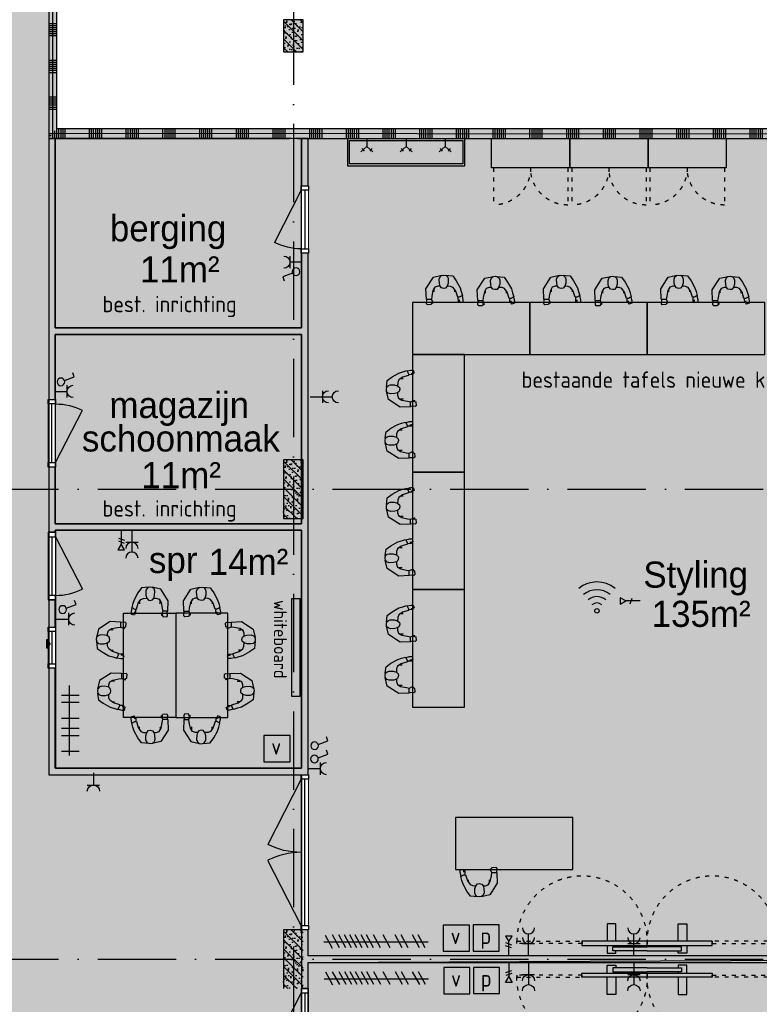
# Model space of a CAD drawing. Header units: millimetres. Extents: x 20872 to 297961, y -293704 to 213007.
# Tile 113 of 256: x 149364 to 160700, y -108090 to -93005. Entities that reach past the tile are written whole.
import ezdxf
from ezdxf.xclip import XClip

# ---------------------------------------------------------------- set-up
doc = ezdxf.new("R2010")
doc.units = ezdxf.units.MM
doc.header["$LTSCALE"] = 100
doc.header["$XCLIPFRAME"] = 2
doc.linetypes.add('ACAD_ISO03W100', pattern=[30, 12, -18])
doc.linetypes.add('ACAD_ISO10W100', pattern=[18, 12, -3, 0, -3])
doc.layers.get('Defpoints').update_dxf_attribs({"color": 181})
for name, color, linetype in [('A--L$7--_stramien', 1, 'Continuous'), ('A--L20--_bovenbouw', 3, 'Continuous'), ('A--L30--_afbouw', 7, 'Continuous'), ('A--L61--_centrale elektrische insta', 7, 'Continuous'), ('A--L82--leerlingensets-02', 9, 'Continuous'), ('A--T$7--_stramien', 7, 'Continuous'), ('plattegrondkleuren', 7, 'Continuous'), ('teksten', 7, 'Continuous'), ('XREFS', 9, 'Continuous')]:
    doc.layers.add(name, color=color, linetype=linetype)
doc.styles.add('JINX standaard', font='isocp.shx')
doc.styles.add('MAAR_stempel', font='LTe50146.ttf')

# ---------------------------------------------------------------- blocks, each defined once
blk = doc.blocks.new('stramienlijnen_1')
at = {"layer": 'A--L$7--_stramien', "color": 1, "linetype": 'ACAD_ISO10W100', "lineweight": -3}
for p, q in [((153559.5, 96800), (153559.5, 21000)), ((130759.5, 49800), (164959.5, 49800)), ((130759.5, 42600), (164959.5, 42600))]:
    blk.add_line(p, q, dxfattribs=at)
blk = doc.blocks.new('begane grond bestaand leeg')
at = {"layer": 'A--L20--_bovenbouw', "linetype": 'Continuous', "lineweight": -3}
for points in [[(149934, 55325), (149934, 61250), (149809, 61375), (149809, 55175)], [(153409, 56990), (153409, 56500), (153709, 56500), (153709, 56990)], [(153558, 55215), (153621, 55175), (164735, 55175), (164735, 55325), (153621, 55325), (153496, 55325), (149934, 55325), (149809, 55175), (153496, 55175), (153496, 55175)], [(153409, 50250), (153409, 49350), (153709, 49350), (153709, 50250)], [(153409, 43050), (153409, 42150), (153709, 42150), (153709, 43050)]]:
    blk.add_hatch(color=60, dxfattribs=at).paths.add_polyline_path(points, flags=0)
h = blk.add_hatch(dxfattribs=at)
h.set_pattern_fill('SWAND', color=1, scale=5, angle=90, style=0)
h.set_pattern_definition([(180, (149934.4, 55250), (-3e-14, -562.5), []), (180, (149934.4, 55281.26), (-3e-14, -562.5), []), (180, (149934.4, 55312.5), (-3e-14, -562.5), []), (180, (149934.4, 55343.76), (-3e-14, -562.5), []), (180, (149934.4, 55375), (-3e-14, -562.5), []), (180, (149934.4, 55406.26), (-3e-14, -562.5), []), (180, (149934.4, 55437.5), (-3e-14, -562.5), [])])
h.paths.add_polyline_path([(149934, 55325), (149934, 61250), (149809, 61375), (149809, 55175)], flags=0)
h = blk.add_hatch(dxfattribs=at)
h.set_pattern_fill('PREFB', color=1, scale=5, angle=-90, style=0)
h.set_pattern_definition([(315, (153409.49, 56989.9), (67.882, 67.882), []), (287, (153409.49, 56989.9), (79.828, -25.7875), [0, -81.6, -46.2, 0, -67.2]), (318, (153409.49, 56989.9), (81.172, 18.4156), [0, -80.8, 0, -82.4, 0, -66.4]), (341, (153409.49, 56989.9), (67.263, 47.9116), [0, -80, 0, -480, -65.8])])
h.paths.add_polyline_path([(153409, 56990), (153409, 56500), (153709, 56500), (153709, 56990)], flags=0)
h = blk.add_hatch(dxfattribs=at)
h.set_pattern_fill('SWAND', color=1, scale=5, style=0)
h.set_pattern_definition([(90, (149871.9, 55175), (-562.5, 3e-14), []), (90, (149903.13, 55175), (-562.5, 3e-14), []), (90, (149934.4, 55175), (-562.5, 3e-14), []), (90, (149965.63, 55175), (-562.5, 3e-14), []), (90, (149996.9, 55175), (-562.5, 3e-14), []), (90, (150028.13, 55175), (-562.5, 3e-14), []), (90, (150059.4, 55175), (-562.5, 3e-14), [])])
h.paths.add_polyline_path([(153558, 55215), (153621, 55175), (164735, 55175), (164735, 55325), (149934, 55325), (149809, 55175), (153496, 55175)], flags=0)
h = blk.add_hatch(dxfattribs=at)
h.set_pattern_fill('PREFB', color=1, scale=5, angle=-90, style=0)
h.set_pattern_definition([(315, (153409.48, 50249.99), (67.882, 67.882), []), (287, (153409.484, 50249.99), (79.8276, -25.7875), [0, -81.6, -46.2, 0, -67.2]), (318, (153409.484, 50249.99), (81.172, 18.4156), [0, -80.8, 0, -82.4, 0, -66.4]), (341, (153409.484, 50249.99), (67.263, 47.9116), [0, -80, 0, -480, -65.8])])
h.paths.add_polyline_path([(153409, 50250), (153409, 49350), (153709, 49350), (153709, 50250)], flags=0)
h = blk.add_hatch(dxfattribs=at)
h.set_pattern_fill('PREFB', color=1, scale=5, angle=-90, style=0)
h.set_pattern_definition([(315, (153409.48, 43049.99), (67.882, 67.882), []), (287, (153409.484, 43049.99), (79.8276, -25.7875), [0, -81.6, -46.2, 0, -67.2]), (318, (153409.484, 43049.99), (81.172, 18.4156), [0, -80.8, 0, -82.4, 0, -66.4]), (341, (153409.484, 43049.99), (67.263, 47.9116), [0, -80, 0, -480, -65.8])])
h.paths.add_polyline_path([(153409, 43050), (153409, 42150), (153709, 42150), (153709, 43050)], flags=0)
at = {"layer": 'A--L20--_bovenbouw', "color": 2, "linetype": 'Continuous', "lineweight": -3}
for p, q in [((149809, 61375), (149809, 55175)), ((149934, 55325), (149934, 61250)), ((164735, 55325), (149934, 55325)), ((149809, 55175), (153496, 55175)), ((153621, 55175), (164735, 55175))]:
    blk.add_line(p, q, dxfattribs=at)
at = {"layer": 'A--L20--_bovenbouw', "color": 3, "linetype": 'Continuous', "lineweight": -3}
for p, q in [((153409, 56990), (153409, 56500)), ((153709, 56990), (153409, 56990)), ((153709, 56500), (153709, 56990)), ((153409, 56500), (153709, 56500)), ((153409, 50250), (153409, 49350)), ((153709, 50250), (153409, 50250)), ((153709, 49350), (153709, 50250)), ((153409, 49350), (153709, 49350)), ((153409, 43050), (153409, 42150)), ((153709, 43050), (153409, 43050))]:
    blk.add_line(p, q, dxfattribs=at)
at = {"layer": 'A--T$7--_stramien'}
blk.add_blockref('stramienlijnen_1', (0, 0), dxfattribs=at)
blk = doc.blocks.new('sit')
at = {"linetype": 'Continuous'}
for p, q in [((-146.514, -13.7755), (-81.397, 6.2615)), ((-81.397, 6.2615), (-13.775, 26.2965)), ((-13.775, 26.2965), (13.775, -26.2965)), ((-6.26, 21.2885), (53.846, 36.3155)), ((53.846, 36.3155), (96.424, 36.3155)), ((96.424, 36.3155), (111.451, -13.7755)), ((-354.389, -204.1185), (-346.877, -139.0015)), ((-346.877, -139.0015), (-264.225, -78.8925)), ((-264.225, -78.8925), (-146.514, -13.7755)), ((-151.522, -131.4875), (-169.053, -174.0635)), ((-88.912, -86.4065), (-151.522, -131.4875)), ((-111.451, -106.4425), (-74.2714, -106.4425)), ((16.279, -53.8475), (-88.912, -86.4065)), ((13.775, -26.2965), (16.279, -53.8475)), ((86.408, -41.3245), (16.279, -43.8295)), ((111.451, -13.7755), (58.857, -26.2965)), ((58.857, -26.2965), (86.408, -28.8015)), ((86.408, -28.8015), (86.408, -41.3245)), ((-361.904, -291.7765), (-354.389, -249.2005)), ((-356.893, -326.8395), (-361.904, -291.7765)), ((-359.397, -254.2095), (-354.389, -204.1185)), ((-326.842, -467.0925), (-359.397, -321.8315)), ((-331.85, -354.3895), (-356.893, -326.8395)), ((-354.389, -249.2005), (-326.842, -224.1545)), ((-326.842, -224.1545), (-294.279, -214.1365)), ((-294.279, -214.1365), (-226.658, -214.1365)), ((-226.658, -214.1365), (-171.561, -231.6685)), ((-169.053, -174.0635), (-171.561, -236.6765)), ((-171.561, -231.6685), (-139.002, -259.2175)), ((-144.01, -329.3445), (-171.561, -351.8855)), ((-133.99, -289.2725), (-144.01, -329.3445)), ((-139.002, -259.2175), (-133.99, -289.2725)), ((-291.775, -369.4175), (-331.85, -354.3895)), ((-128.983, -594.8235), (-326.842, -467.0925)), ((-216.643, -364.4075), (-291.775, -369.4175)), ((-171.561, -351.8855), (-216.643, -364.4075)), ((-171.561, -351.8855), (-171.561, -391.9585)), ((-171.561, -391.9585), (-154.029, -442.0475)), ((-154.029, -442.0475), (-98.928, -474.6065)), ((-86.404, -457.0755), (-121.471, -457.0755)), ((-98.928, -474.6065), (-1.252, -494.6435)), ((-74.2714, -455.2649), (-86.404, -457.0755)), ((-1.252, -494.6435), (53.846, -502.1565)), ((48.838, -579.7965), (48.838, -502.1565)), ((53.846, -502.1565), (93.92, -482.1205)), ((93.92, -482.1205), (116.459, -479.6165)), ((116.459, -487.1295), (101.432, -494.6435)), ((101.432, -494.6435), (139.002, -504.6615)), ((116.459, -479.6165), (116.459, -487.1295)), ((48.838, -587.3095), (-128.983, -594.8235)), ((126.478, -584.8055), (48.838, -579.7965)), ((48.838, -582.3015), (48.838, -587.3095)), ((144.01, -569.7785), (126.478, -584.8055)), ((139.002, -504.6615), (144.01, -569.7785))]:
    blk.add_line(p, q, dxfattribs=at)
blk = doc.blocks.new('tekentafel')
at = {"layer": 'plattegrondkleuren', "true_color": 0xa8a8a8}
h = blk.add_hatch(color=253, dxfattribs=at)
h.dxf.hatch_style = 1
h.paths.add_polyline_path([(800, 200), (0, 200), (0, 2000), (800, 2000)])
at = {"layer": 'A--L82--leerlingensets-02'}
blk.add_lwpolyline([(800, 200), (0, 200), (0, 2000), (800, 2000)], close=True, dxfattribs=at)
at = {"layer": 'A--L82--leerlingensets-02', "color": 1, "xscale": -0.9000000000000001, "yscale": 0.9000000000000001, "zscale": 0.9000000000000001, "rotation": 179.9999999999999}
for p in [(-92, 1258), (-74, 470)]:
    blk.add_blockref('sit', p, dxfattribs=at)
blk = doc.blocks.new('kast')
at = {"layer": 'plattegrondkleuren', "true_color": 0xf5f5f5}
h = blk.add_hatch(color=7, dxfattribs=at)
h.dxf.hatch_style = 1
h.paths.add_polyline_path([(1200, 0), (1200, 450), (0, 450), (0, 0)])
at = {"layer": 'A--L82--leerlingensets-02', "linetype": 'ACAD_ISO03W100', "ltscale": 0.05}
for p, q in [((30, 0), (30, -570)), ((1170, 0), (1170, -570))]:
    blk.add_line(p, q, dxfattribs=at)
at = {"layer": 'A--L82--leerlingensets-02'}
blk.add_lwpolyline([(1200, 0), (1200, 450), (0, 450), (0, 0)], close=True, dxfattribs=at)
at = {"layer": 'A--L82--leerlingensets-02', "linetype": 'ACAD_ISO03W100', "ltscale": 0.05}
for centre, start, end in [((30, 0), 270, 0), ((1170, 0), 180, 270)]:
    blk.add_arc(centre, 570, start, end, dxfattribs=at)
blk = doc.blocks.new('scherm')
at = {"layer": 'A--L82--leerlingensets-02', "linetype": 'ACAD_ISO03W100', "ltscale": 0.05}
for points in [[(-151, 1390), (-183, 1390), (-183, 390), (-151, 390)], [(-151, -2606), (-183, -2606), (-183, -1606), (-151, -1606)]]:
    blk.add_lwpolyline(points, close=True, dxfattribs=at)
at = {"layer": 'A--L82--leerlingensets-02'}
blk.add_lwpolyline([(-183, -1610), (-121, -1610), (-121, 390), (-183, 390)], close=True, dxfattribs=at)
for points in [[(-183, -133), (-448, -133), (-448, 0), (-183, 0)], [(-121, 0), (0, 0), (0, -133), (-38, -133)], [(-99, -133), (-121, -133)], [(-38, -610), (-38, -83), (-99, -83), (-99, -610)], [(-38, -610), (-38, -1137), (-99, -1137), (-99, -610)], [(-183, -1086), (-448, -1086), (-448, -1219), (-183, -1219)], [(-99, -1086), (-121, -1086)], [(-121, -1219), (0, -1219), (0, -1086), (-38, -1086)]]:
    blk.add_lwpolyline(points, dxfattribs=at)
at = {"layer": 'A--L82--leerlingensets-02', "linetype": 'ACAD_ISO03W100', "ltscale": 0.05}
for centre, start, end in [((-183, 390), 88.1676, 273.5152), ((-183, -1606), 86.4848, 271.8324)]:
    blk.add_arc(centre, 1000, start, end, dxfattribs=at)
blk = doc.blocks.new('enkeldata')
at = {"layer": 'A--L61--_centrale elektrische insta', "color": 1}
blk.add_line((-126, 40), (-158, -51), dxfattribs=at)
blk.add_lwpolyline([(-220, 0), (-306, 50), (-306, -50)], close=True, dxfattribs=at)
blk.add_lwpolyline([(0, 0), (-220, 0)], dxfattribs=at)
blk = doc.blocks.new('WiFi')
at = {"layer": 'A--L61--_centrale elektrische insta', "color": 3}
blk.add_circle((-145, -323), 34.2, dxfattribs=at)
for radius in [442, 323, 217, 121]:
    blk.add_arc((-145, -323), radius, 50.9178, 129.0822, dxfattribs=at)
at = {"layer": 'A--L82--leerlingensets-02'}
blk.add_blockref('enkeldata', (517, -172), dxfattribs=at)
blk = doc.blocks.new('vuilnisbak')
at = {"layer": 'plattegrondkleuren', "true_color": 0xf5f5f5}
h = blk.add_hatch(color=7, dxfattribs=at)
h.dxf.hatch_style = 1
h.paths.add_polyline_path([(0, 0), (400, 0), (400, 400), (0, 400)])
at = {"layer": 'A--L82--leerlingensets-02'}
blk.add_lwpolyline([(0, 0), (400, 0), (400, 400), (0, 400)], close=True, dxfattribs=at)
at = {"layer": 'A--L82--leerlingensets-02', "style": 'JINX standaard'}
blk.add_text('v', height=250, dxfattribs=at).set_placement((112, 108))
blk = doc.blocks.new('papierbak')
at = {"layer": 'plattegrondkleuren', "true_color": 0xf5f5f5}
h = blk.add_hatch(color=7, dxfattribs=at)
h.dxf.hatch_style = 1
h.paths.add_polyline_path([(0, 0), (400, 0), (400, 400), (0, 400)])
at = {"layer": 'A--L82--leerlingensets-02'}
blk.add_lwpolyline([(0, 0), (400, 0), (400, 400), (0, 400)], close=True, dxfattribs=at)
at = {"layer": 'A--L82--leerlingensets-02', "style": 'JINX standaard'}
blk.add_text('p', height=250, dxfattribs=at).set_placement((111, 108))
blk = doc.blocks.new('dubbeldata')
at = {"layer": 'A--L61--_centrale elektrische insta', "color": 1}
for p, q in [((-168, 44), (-200, -47)), ((-126, 40), (-158, -51))]:
    blk.add_line(p, q, dxfattribs=at)
blk.add_lwpolyline([(-220, 0), (-306, 50), (-306, -50)], close=True, dxfattribs=at)
blk.add_lwpolyline([(0, 0), (-220, 0)], dxfattribs=at)
blk = doc.blocks.new('BURO_onderaanzicht')
at = {"color": 7}
blk.add_line((-432, 0), (432, 0), dxfattribs=at)
blk = doc.blocks.new('61_dubbelcontd_01_P02_DO')
at = {"color": 1}
for p, q in [((188, -94), (188, 94)), ((0, 0), (188, 0)), ((150, 0), (338, 0))]:
    blk.add_line(p, q, dxfattribs=at)
for centre in [(282, 0), (432, 0)]:
    blk.add_arc(centre, 94, 90, 270, dxfattribs=at)
blk = doc.blocks.new('61_enkel_wandcontd_01_P02_DO')
at = {"color": 1}
for p, q in [((188, 94), (188, -94)), ((0, 0), (188, 0))]:
    blk.add_line(p, q, dxfattribs=at)
blk.add_arc((281, 0), 93.8, 90, 270, dxfattribs=at)
blk = doc.blocks.new('61_schakl_lichtp_01_P02_DO')
at = {"color": 1}
for p, q in [((23, 112), (86, 260)), ((86, 260), (146, 234))]:
    blk.add_line(p, q, dxfattribs=at)
blk.add_circle((0, 59), 58.6, dxfattribs=at)

msp = doc.modelspace()

# ---------------------------------------------------------------- hatches: boundary and pattern name
at = {"layer": 'A--L20--_bovenbouw', "linetype": 'Continuous', "lineweight": -3}
for color, points in [(2, [(149808, -98825), (149908, -98825), (149908, -97826), (149883, -97776), (149908, -97726), (149908, -94825), (149808, -94825)]), (2, [(153783, -94825), (153683, -94825), (153683, -95549), (153783, -95549)]), (2, [(153783, -96583), (153683, -96583), (153683, -97726), (153708, -97776), (153683, -97826), (153683, -100727), (153708, -100777), (153683, -100827), (153683, -104475), (153708, -104525), (153683, -104575), (153783, -104575)]), (2, [(153708, -97776), (153683, -97726), (149908, -97726), (149883, -97776), (149908, -97826), (153683, -97826)]), (2, [(149808, -100859), (149908, -100859), (149908, -100827), (149883, -100777), (149908, -100727), (149908, -99859), (149808, -99859)]), (2, [(153708, -100777), (153683, -100727), (149908, -100727), (149883, -100777), (149908, -100827), (153683, -100827)]), (2, [(149808, -102311), (149908, -102311), (149908, -101893), (149808, -101893)]), (60, [(149777, -102505), (149777, -102630), (149808, -102630), (149840, -102567), (149808, -102505)]), (2, [(149808, -104575), (149908, -104475), (149908, -102943), (149808, -102943)]), (2, [(149808, -104575), (153683, -104575), (153708, -104525), (153683, -104475), (149908, -104475)]), (2, [(153783, -107450), (153758, -107400), (153783, -107350), (153783, -106950), (153683, -106950), (153683, -107850), (153783, -107850)]), (2, [(164583, -107350), (153783, -107350), (153758, -107400), (153783, -107450), (164583, -107450)])]:
    msp.add_hatch(color=color, dxfattribs=at).paths.add_polyline_path(points, flags=0)
h = msp.add_hatch(dxfattribs=at)
h.set_pattern_fill('SWAND', color=1, scale=5, angle=180, style=0)
h.set_pattern_definition([(270, (149870.85, -102505), (562.5, -3e-12), []), (270, (149839.6, -102505), (562.5, -3e-12), []), (270, (149808.35, -102505), (562.5, -3e-12), []), (270, (149777.1, -102505), (562.5, -3e-12), []), (270, (149745.85, -102505), (562.5, -3e-12), []), (270, (149714.6, -102505), (562.5, -3e-12), []), (270, (149683.35, -102505), (562.5, -3e-12), [])])
h.paths.add_polyline_path([(149777, -102505), (149777, -102630), (149808, -102630), (149840, -102567), (149808, -102505)], flags=0)
h.paths.add_polyline_path([(147408, -102505), (147377, -102567), (147408, -102630), (147410, -102630), (147410, -102505)], flags=0)
at = {"layer": 'plattegrondkleuren', "true_color": 0xcddee4}
h = msp.add_hatch(color=254, dxfattribs=at)
h.dxf.hatch_style = 1
h.paths.add_polyline_path([(140210, -126833), (140210, -120263), (144108, -120263), (144108, -121800), (147408, -121800), (147408, -108971), (144208, -108971), (144208, -89400), (147408, -89400), (147408, -75070), (146248, -75070), (146248, -72695), (147408, -72695), (147408, -70950), (146243, -70950), (146248, -68575), (147408, -68575), (147408, -63901), (149808, -63901), (149808, -68575), (150968, -68575), (150974, -70952), (149808, -70950), (149808, -86250), (150968, -86251), (150968, -88625), (149808, -88625), (149808, -104575), (153683, -104575), (153683, -110225), (149808, -110225), (149808, -130117)])
at = {"layer": 'plattegrondkleuren', "true_color": 0xd28751}
h = msp.add_hatch(color=23, dxfattribs=at)
h.dxf.hatch_style = 1
h.paths.add_polyline_path([(149908, -97726), (153683, -97726), (153683, -94825), (149908, -94825)])
h = msp.add_hatch(color=23, dxfattribs=at)
h.dxf.hatch_style = 1
h.paths.add_polyline_path([(153783, -94825), (164583, -94825), (164583, -107350), (153783, -107350)])
at = {"layer": 'plattegrondkleuren', "true_color": 0xbdeeff}
h = msp.add_hatch(color=254, dxfattribs=at)
h.dxf.hatch_style = 1
h.paths.add_polyline_path([(149908, -100727), (153683, -100727), (153683, -97826), (149908, -97826)])
h = msp.add_hatch(color=254, dxfattribs=at)
h.dxf.hatch_style = 1
h.paths.add_polyline_path([(149915, -104475), (153683, -104475), (153683, -100827), (149915, -100827)])
at = {"layer": 'plattegrondkleuren', "true_color": 0xf5f5f5}
h = msp.add_hatch(color=7, dxfattribs=at)
h.dxf.hatch_style = 1
h.paths.add_polyline_path([(151756, -103698), (150956, -103698), (150956, -102098), (151756, -102098)])
h.paths.add_polyline_path([(151756, -103698), (152556, -103698), (152556, -102098), (151756, -102098)])
h = msp.add_hatch(color=7, dxfattribs=at)
h.dxf.hatch_style = 1
h.paths.add_polyline_path([(156043, -105227), (156043, -106027), (157843, -106027), (157843, -105227)])
at = {"layer": 'plattegrondkleuren', "true_color": 0xd28751}
h = msp.add_hatch(color=23, dxfattribs=at)
h.dxf.hatch_style = 1
h.paths.add_polyline_path([(153783, -119975), (153783, -107450), (164583, -107400), (164583, -121750), (160665, -121750), (160665, -119975)])

# ---------------------------------------------------------------- linework, layer by layer
for points in [[(154386, -94825), (154386, -95245), (156186, -95245), (156186, -94825)], [(156156, -94855), (156156, -95215), (154416, -95215), (154416, -94855), (156156, -94855)], [(154686, -94825), (154686, -94950), (154778, -95028)], [(155286, -94825), (155286, -94950), (155378, -95028)], [(155886, -94825), (155886, -94950), (155978, -95028)], [(154686, -94950), (154594, -95028)], [(154610, -94981), (154641, -95022)], [(154762, -94981), (154731, -95022)], [(155286, -94950), (155194, -95028)], [(155210, -94981), (155241, -95022)], [(155362, -94981), (155331, -95022)], [(155886, -94950), (155794, -95028)], [(155810, -94981), (155841, -95022)], [(155962, -94981), (155931, -95022)]]:
    msp.add_lwpolyline(points)
at = {"layer": 'A--L20--_bovenbouw', "color": 2, "linetype": 'Continuous', "lineweight": -3}
for p, q in [((149908, -94825), (149808, -94825)), ((149808, -94825), (149808, -98825)), ((149908, -97726), (149908, -94825)), ((153783, -94825), (153683, -94825)), ((153683, -94825), (153683, -95549)), ((153783, -95549), (153783, -94825)), ((153683, -95549), (153783, -95549)), ((153783, -96583), (153683, -96583)), ((153683, -96583), (153683, -97726)), ((153783, -104575), (153783, -96583)), ((153683, -97726), (149908, -97726)), ((149908, -97826), (153683, -97826)), ((149908, -98825), (149908, -97826)), ((153683, -97826), (153683, -100727)), ((149808, -98825), (149908, -98825)), ((149908, -99859), (149808, -99859)), ((149808, -99859), (149808, -100859)), ((149908, -100727), (149908, -99859)), ((153683, -100727), (149908, -100727)), ((149808, -100859), (149908, -100859)), ((149908, -100827), (153683, -100827)), ((149908, -100859), (149908, -100827)), ((153683, -100827), (153683, -104475)), ((149908, -101893), (149808, -101893)), ((149808, -101893), (149808, -102311)), ((149908, -102311), (149908, -101893)), ((149808, -102055), (149808, -102505)), ((149808, -102311), (149908, -102311)), ((149777, -102505), (149777, -102630)), ((149808, -102505), (149777, -102505)), ((149777, -102630), (149808, -102630)), ((149908, -102943), (149808, -102943)), ((149808, -102943), (149808, -104575)), ((149908, -104475), (149908, -102943)), ((153683, -104475), (149908, -104475)), ((149808, -104575), (153683, -104575)), ((153683, -104575), (153783, -104575)), ((153783, -106950), (153683, -106950)), ((153683, -106950), (153683, -107850)), ((153783, -107350), (153783, -106950)), ((164583, -107350), (153783, -107350)), ((153783, -107450), (164583, -107450)), ((153783, -107850), (153783, -107450)), ((153683, -107850), (153783, -107850))]:
    msp.add_line(p, q, dxfattribs=at)
at = {"layer": 'A--L30--_afbouw', "color": 1, "linetype": 'Continuous', "lineweight": -3}
for p, q in [((153676, -95616), (153268, -96418)), ((149915, -99792), (150324, -98990)), ((149915, -100926), (150324, -101728)), ((149858, -102378), (149858, -102876))]:
    msp.add_line(p, q, dxfattribs=at)
at = {"layer": 'A--L30--_afbouw', "color": 2, "linetype": 'Continuous', "lineweight": -3}
for p, q in [((153676, -95616), (153676, -95549)), ((153676, -95549), (153790, -95549)), ((153790, -95616), (153676, -95616)), ((153790, -95549), (153790, -95616)), ((153676, -96583), (153676, -96516)), ((153676, -96516), (153790, -96516)), ((153790, -96516), (153790, -96583)), ((153790, -96583), (153676, -96583)), ((149801, -98892), (149801, -98825)), ((149801, -98825), (149915, -98825)), ((149915, -98892), (149801, -98892)), ((149915, -98825), (149915, -98892)), ((149801, -99859), (149801, -99792)), ((149801, -99792), (149915, -99792)), ((149915, -99859), (149801, -99859)), ((149915, -99792), (149915, -99859)), ((149915, -100859), (149801, -100859)), ((149801, -100859), (149801, -100926)), ((149915, -100926), (149915, -100859)), ((149801, -100926), (149915, -100926)), ((149915, -101826), (149801, -101826)), ((149801, -101826), (149801, -101893)), ((149801, -101893), (149915, -101893)), ((149915, -101893), (149915, -101826)), ((149801, -102378), (149801, -102311)), ((149801, -102311), (149915, -102311)), ((149915, -102378), (149801, -102378)), ((149915, -102311), (149915, -102378)), ((149801, -102943), (149801, -102876)), ((149801, -102876), (149915, -102876)), ((149915, -102876), (149915, -102943)), ((149915, -102943), (149801, -102943)), ((153676, -104642), (153676, -104575)), ((153676, -104575), (153790, -104575)), ((153790, -104642), (153676, -104642)), ((153790, -104575), (153790, -104642)), ((153676, -106950), (153676, -106883)), ((153676, -106883), (153790, -106883)), ((153790, -106950), (153676, -106950)), ((153790, -106883), (153790, -106950)), ((153676, -107850), (153676, -107917)), ((153790, -107850), (153676, -107850)), ((153790, -107917), (153790, -107850)), ((153676, -107917), (153790, -107917))]:
    msp.add_line(p, q, dxfattribs=at)
at = {"layer": 'A--L30--_afbouw', "color": 1, "linetype": 'Continuous', "lineweight": 18}
for p, q in [((153676, -95616), (153676, -96516)), ((153790, -95616), (153790, -96516)), ((149801, -99792), (149801, -98892)), ((149915, -99792), (149915, -98892)), ((149801, -100926), (149801, -101826)), ((149915, -100926), (149915, -101826)), ((149801, -102378), (149801, -102876)), ((149915, -102378), (149915, -102876)), ((153676, -106883), (153676, -104642)), ((153790, -106883), (153790, -104642)), ((153676, -107917), (153676, -110158)), ((153790, -107917), (153790, -110158))]:
    msp.add_line(p, q, dxfattribs=at)
at = {"layer": 'A--L30--_afbouw', "color": 1, "linetype": 'Continuous', "lineweight": -3}
for points in [[(153676, -104642), (153168, -105640)], [(153676, -106883), (153168, -105885)], [(153676, -107917), (153168, -108915)]]:
    msp.add_lwpolyline(points, dxfattribs=at)
at = {"layer": 'A--L30--_afbouw', "color": 1, "linetype": 'Continuous', "lineweight": -3, "extrusion": (0, 0, -1)}
for centre, radius, start, end in [((-153676, -95616), 900, 270, 297), ((-149915, -99792), 900, 90, 117), ((-153676, -104642), 1121, 270, 297)]:
    msp.add_arc(centre, radius, start, end, dxfattribs=at)
at = {"layer": 'A--L30--_afbouw', "color": 1, "linetype": 'Continuous', "lineweight": -3}
for centre, radius, start, end in [((149915, -100926), 900, 270, 297), ((153676, -106883), 1121, 90, 117)]:
    msp.add_arc(centre, radius, start, end, dxfattribs=at)
at = {"layer": 'A--L82--leerlingensets-02'}
for p, q in [((150126, -103771), (150126, -103204)), ((150276, -103359), (150003, -103359)), ((150276, -103469), (150003, -103469)), ((150276, -103710), (150003, -103710)), ((150126, -104277), (150126, -103710)), ((150276, -103865), (150003, -103865)), ((150276, -103975), (150003, -103975)), ((150276, -104216), (150003, -104216)), ((154157, -107233), (154049, -107034)), ((154263, -107224), (154156, -107026)), ((154361, -107224), (154254, -107026)), ((154451, -107224), (154344, -107026)), ((154533, -107224), (154425, -107026)), ((154615, -107224), (154507, -107026)), ((154705, -107224), (154597, -107026)), ((154786, -107224), (154679, -107026)), ((154893, -107224), (154785, -107026)), ((155040, -107224), (154932, -107026)), ((155228, -107224), (155120, -107026)), ((155318, -107224), (155210, -107026)), ((155489, -107224), (155382, -107026)), ((155579, -107224), (155472, -107026)), ((155623, -107139), (154023, -107139)), ((155628, -107703), (154028, -107703)), ((154161, -107797), (154054, -107599)), ((154268, -107789), (154160, -107591)), ((154366, -107789), (154258, -107591)), ((154456, -107789), (154348, -107591)), ((154537, -107789), (154430, -107591)), ((154619, -107789), (154512, -107591)), ((154709, -107789), (154601, -107591)), ((154791, -107789), (154683, -107591)), ((154897, -107789), (154789, -107591)), ((155044, -107789), (154937, -107591)), ((155232, -107789), (155125, -107591)), ((155322, -107789), (155215, -107591)), ((155494, -107789), (155386, -107591)), ((155584, -107789), (155476, -107591))]:
    msp.add_line(p, q, dxfattribs=at)
at = {"layer": 'A--L82--leerlingensets-02', "color": 2}
msp.add_lwpolyline([(153662, -101877), (153529, -101877), (153529, -103369), (153662, -103369)], close=True, dxfattribs=at)
at = {"layer": 'A--L82--leerlingensets-02'}
for points in [[(151756, -103698), (150956, -103698), (150956, -102098), (151756, -102098)], [(151756, -103698), (152556, -103698), (152556, -102098), (151756, -102098)], [(156043, -105227), (156043, -106027), (157843, -106027), (157843, -105227)]]:
    msp.add_lwpolyline(points, close=True, dxfattribs=at)
at = {"layer": 'Defpoints', "color": 181, "linetype": 'Continuous', "lineweight": -3}
for p, q in [((149871, -94750), (149875, -88691)), ((164953, -94760), (149871, -94750))]:
    msp.add_line(p, q, dxfattribs=at)
at = {"layer": 'Defpoints'}
msp.add_lwpolyline([(149808, -88625), (149808, -104575), (153683, -104575), (153683, -110225), (149808, -110225), (149808, -130117), (140210, -126833), (140210, -120263), (144108, -120263), (144108, -121800), (147408, -121800), (147408, -108971), (144208, -108971), (144208, -89400)], dxfattribs=at)
for points in [[(149908, -97726), (153683, -97726), (153683, -94825), (149908, -94825)], [(149908, -100727), (153683, -100727), (153683, -97826), (149908, -97826)], [(149915, -104475), (153683, -104475), (153683, -100827), (149915, -100827)], [(153783, -119975), (153783, -107450), (164583, -107400), (164583, -121750), (160665, -121750), (160665, -119975)]]:
    msp.add_lwpolyline(points, close=True, dxfattribs=at)

# ---------------------------------------------------------------- block references
at = {"xscale": -1}
for p in [(157794, -95275), (158994, -95275), (160194, -95275)]:
    msp.add_blockref('kast', p, dxfattribs=at)
for name, p, rotation in [('tekentafel', (157383, -97336), 90), ('tekentafel', (159183, -97336), 90), ('tekentafel', (160983, -97336), 90), ('tekentafel', (155383, -97936), 180), ('tekentafel', (155383, -99736), 180), ('tekentafel', (155383, -101536), 180), ('dubbeldata', (156862, -107450), 270), ('scherm', (159589, -107492), 270)]:
    msp.add_blockref(name, p, dxfattribs=dict(at, rotation=rotation))
for name, p, rotation in [('dubbeldata', (150920, -100823), 89.99999999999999), ('scherm', (159589, -107308), 270), ('dubbeldata', (156862, -107350), 270)]:
    msp.add_blockref(name, p, dxfattribs=dict(rotation=rotation))
at = {"layer": 'A--L30--_afbouw', "color": 1, "linetype": 'Continuous', "lineweight": -3, "extrusion": (0, 0, -1), "zscale": -1}
for p, xscale, rotation in [((-153733, -96066), 1.041666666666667, 270), ((-149858, -99342), 1.041666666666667, 90), ((-153733, -109038), 2.593761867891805, 270)]:
    msp.add_blockref('BURO_onderaanzicht', p, dxfattribs=dict(at, xscale=xscale, rotation=rotation))
at = {"layer": 'A--L30--_afbouw', "color": 1, "linetype": 'Continuous', "lineweight": -3}
for p, xscale, rotation in [((149858, -101376), 1.041666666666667, 270), ((153733, -105763), 2.593761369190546, 90)]:
    msp.add_blockref('BURO_onderaanzicht', p, dxfattribs=dict(at, xscale=xscale, rotation=rotation))
at = {"layer": 'A--L61--_centrale elektrische insta', "color": 7, "linetype": 'Continuous', "lineweight": -3, "extrusion": (0, 0, -1), "zscale": -1}
msp.add_blockref('61_enkel_wandcontd_01_P02_DO', (-153694, -96720), dxfattribs=at)
for name, p, rotation in [('61_schakl_lichtp_01_P02_DO', (-153659, -96869), 272.7134252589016), ('61_schakl_lichtp_01_P02_DO', (-149937, -98551), 92.71342525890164), ('61_enkel_wandcontd_01_P02_DO', (-149901, -98700), 180), ('61_dubbelcontd_01_P02_DO', (-153816, -98783), 180), ('61_schakl_lichtp_01_P02_DO', (-149963, -102039), 92.71342525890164), ('61_enkel_wandcontd_01_P02_DO', (-149927, -102188), 180), ('61_schakl_lichtp_01_P02_DO', (-153824, -104126), 92.71342525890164), ('61_schakl_lichtp_01_P02_DO', (-153823, -104330), 92.71342525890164), ('61_enkel_wandcontd_01_P02_DO', (-153787, -104479), 180), ('61_enkel_wandcontd_01_P02_DO', (-150494, -104544), 270), ('61_dubbelcontd_01_P02_DO', (-157162, -107450), 269.9999999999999), ('61_dubbelcontd_01_P02_DO', (-158778, -107450), 269.9999999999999)]:
    msp.add_blockref(name, p, dxfattribs=dict(at, rotation=rotation))
at = {"layer": 'A--L61--_centrale elektrische insta', "color": 7, "linetype": 'Continuous', "lineweight": -3}
for p, rotation in [((151084, -100823), 269.9999999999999), ((157162, -107350), 89.9999999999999), ((158778, -107350), 89.99999999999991)]:
    msp.add_blockref('61_dubbelcontd_01_P02_DO', p, dxfattribs=dict(at, rotation=rotation))
at = {"layer": 'A--L82--leerlingensets-02'}
for name, p in [('WiFi', (158356, -101739)), ('vuilnisbak', (153107, -104373)), ('vuilnisbak', (155856, -107277)), ('papierbak', (156313, -107274)), ('vuilnisbak', (155863, -107928)), ('papierbak', (156319, -107926))]:
    msp.add_blockref(name, p, dxfattribs=at)
at = {"layer": 'A--L82--leerlingensets-02', "color": 1}
for p, xscale, yscale, zscale, rotation in [((151104, -102024), -0.9000000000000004, 0.9000000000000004, 0.9000000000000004, 90), ((152408, -102024), 0.9000000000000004, 0.9000000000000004, 0.9000000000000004, 270), ((150864, -102762), -0.9000000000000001, 0.9000000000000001, 0.9000000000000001, 180), ((152648, -102762), 0.9000000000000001, 0.9000000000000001, 0.9000000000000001, 180), ((150882, -103550), -0.9000000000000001, 0.9000000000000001, 0.9000000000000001, 180), ((152630, -103550), 0.9000000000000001, 0.9000000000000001, 0.9000000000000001, 180), ((151104, -103772), 0.9000000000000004, 0.9000000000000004, 0.9000000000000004, 90.00000000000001), ((152408, -103772), -0.9000000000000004, 0.9000000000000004, 0.9000000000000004, 270), ((156148, -106119), 0.9000000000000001, 0.9000000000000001, 0.9000000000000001, 90)]:
    msp.add_blockref('sit', p, dxfattribs=dict(at, xscale=xscale, yscale=yscale, zscale=zscale, rotation=rotation))
at = {"layer": 'XREFS', "color": 71, "true_color": 0xc9f18e}
ref = msp.add_blockref('begane grond bestaand leeg', (-1, -150000), dxfattribs=at)
XClip(ref).set_block_clipping_path([(116767.076214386, 82263.1420219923), (116767.076214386, 115683.1420219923), (179861.076214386, 115683.1420219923), (179861.076214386, 13442.9004429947), (164491.5066313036, 13442.9004429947), (116767.076214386, 29769.3836009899)])

# ---------------------------------------------------------------- texts
at = {"layer": 'A--L82--leerlingensets-02', "style": 'JINX standaard'}
for s, p in [('best. inrichting', (150633, -97487)), ('bestaande tafels nieuwe krukken', (157056, -98645)), ('best. inrichting', (150633, -100618))]:
    msp.add_text(s, height=250, dxfattribs=at).set_placement(p)
msp.add_text('whiteboard', height=200, rotation=270, dxfattribs=at).set_placement((153259, -101897))
at = {"layer": 'teksten', "color": 251, "true_color": 0x4d4d4d, "style": 'MAAR_stempel'}
for s, p in [('berging', (150746, -96401)), ('11m²', (151208, -97031)), ('magazijn', (150739, -99109)), ('schoonmaak', (150318, -99621)), ('11m²', (151229, -100183)), ('14m²', (152261, -101512)), ('spr', (151345, -101483)), ('Styling', (158922, -101707)), ('135m²', (159050, -102308))]:
    msp.add_text(s, height=400, dxfattribs=at).set_placement(p)

doc.saveas('drawing.dxf')
